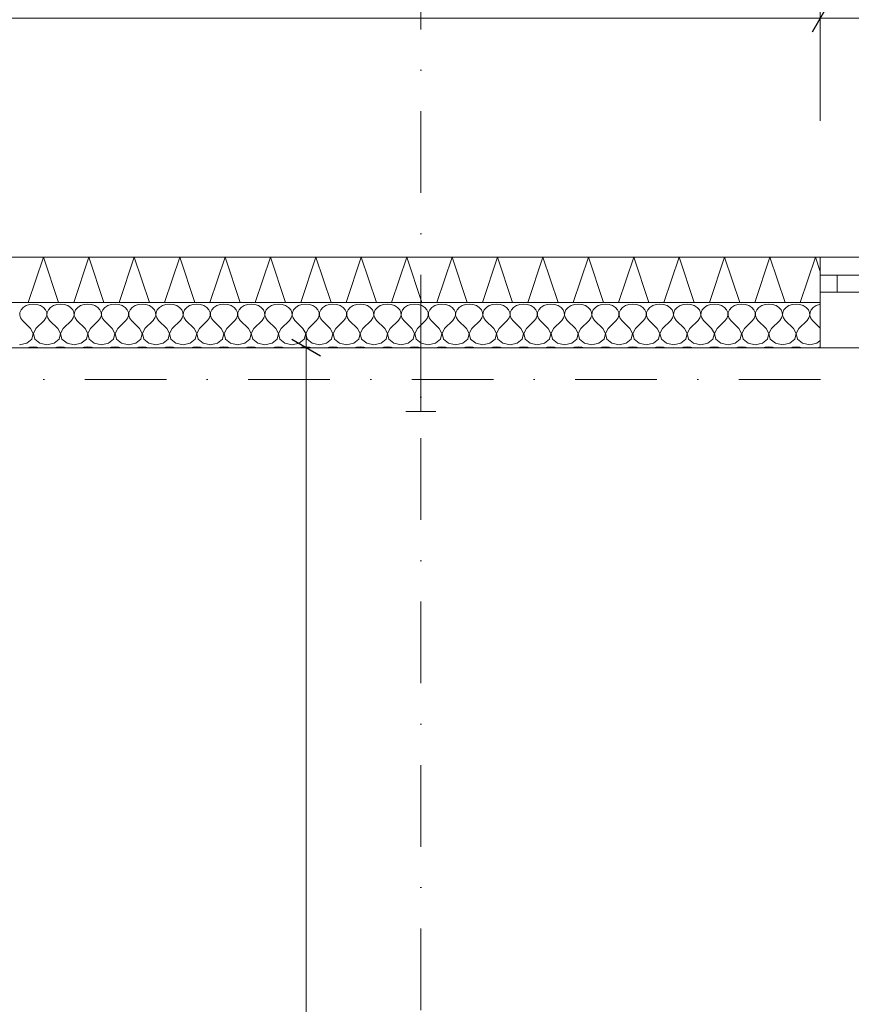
# Model space of a CAD drawing. Header units: millimetres. Extents: x 100377 to 152816, y -1988 to 13902.
# Tile 51 of 58: x 130589 to 132420, y 10391 to 12560. Entities that reach past the tile are written whole.
import ezdxf

# ---------------------------------------------------------------- set-up
doc = ezdxf.new("R2010")
doc.units = ezdxf.units.MM
doc.header["$MEASUREMENT"] = 0
doc.linetypes.add('Kropki i Kreski', pattern=[360, 180, -90, 0, -90])
for name, color, linetype, lineweight in [('Nowe_0_Nr_pióra__1', 7, 'Continuous', 13), ('Nowe_0_Nr_pióra__2', 251, 'Continuous', 13), ('Nowe_299-A Wymiary Opisy_Nr_pióra__1', 7, 'Continuous', 13), ('Nowe_299-A Wymiary Opisy_Nr_pióra__21', 7, 'Continuous', 25), ('Nowe_810-G Ogólne_Nr_pióra__1', 7, 'Continuous', 13)]:
    doc.layers.add(name, color=color, linetype=linetype, lineweight=lineweight)
doc.layers.add('Nowe_299-A Wymiary Opisy', color=7, linetype='Continuous')
doc.styles.add('STYL_AUTOMATYCZNY_1', font='txt')
doc.dimstyles.new('STYL_AUTOMATYCZNY__2', dxfattribs={"dimtxt": 200, "dimasz": 47.5, "dimexe": 0.18, "dimexo": 300, "dimgap": 0.09, "dimtad": 1, "dimtih": 1, "dimtoh": 1, "dimdec": 0, "dimlfac": 0.1, "dimzin": 0, "dimdsep": 46, "dimtxsty": 'STYL_AUTOMATYCZNY_1', "dimblk": 'ARROWHEAD_2', "dimblk1": 'ARROWHEAD_2', "dimblk2": 'ARROWHEAD_2', "dimcen": 0.09, "dimclrd": 7, "dimclre": 7, "dimclrt": 7, "dimadec": 1, "dimazin": 0, "dimtfac": 1, "dimtdec": 4, "dimtmove": 0, "dimatfit": 3, "dimfxl": 0, "dimtolj": 1, "dimtzin": 0, "dimarcsym": 0})
doc.dimstyles.new('STYL_AUTOMATYCZNY__4', dxfattribs={"dimtxt": 150, "dimasz": 47.5, "dimexe": 0.18, "dimexo": 300, "dimgap": 0.09, "dimtad": 1, "dimdec": 0, "dimlfac": 0.1, "dimzin": 0, "dimdsep": 46, "dimtxsty": 'STYL_AUTOMATYCZNY_1', "dimblk": 'ARROWHEAD_2', "dimblk1": 'ARROWHEAD_2', "dimblk2": 'ARROWHEAD_2', "dimcen": 0.09, "dimclrd": 7, "dimclre": 7, "dimclrt": 7, "dimadec": 1, "dimazin": 0, "dimtfac": 1, "dimtdec": 4, "dimtmove": 0, "dimatfit": 3, "dimfxl": 0, "dimtolj": 1, "dimtzin": 0, "dimarcsym": 0})

# ---------------------------------------------------------------- blocks, each defined once
blk = doc.blocks.new('*X42')
at = {"layer": 'Nowe_0_Nr_pióra__1', "color": 7, "linetype": 'Continuous', "lineweight": 13}
for p, q in [((130603.1, 11930.1), (130596.7, 11926.2)), ((130610.6, 11932.6), (130603.1, 11930.1)), ((130618.8, 11933.5), (130610.6, 11932.6)), ((130627, 11932.6), (130618.8, 11933.5)), ((130634.6, 11930.1), (130627, 11932.6)), ((130641, 11926.2), (130634.6, 11930.1)), ((130663.1, 11930.1), (130656.7, 11926.2)), ((130670.6, 11932.6), (130663.1, 11930.1)), ((130678.8, 11933.5), (130670.6, 11932.6)), ((130687, 11932.6), (130678.8, 11933.5)), ((130694.6, 11930.1), (130687, 11932.6)), ((130701, 11926.2), (130694.6, 11930.1)), ((130723.1, 11930.1), (130716.7, 11926.2)), ((130730.6, 11932.6), (130723.1, 11930.1)), ((130738.8, 11933.5), (130730.6, 11932.6)), ((130747, 11932.6), (130738.8, 11933.5)), ((130754.6, 11930.1), (130747, 11932.6)), ((130761, 11926.2), (130754.6, 11930.1)), ((130783.1, 11930.1), (130776.7, 11926.2)), ((130790.6, 11932.6), (130783.1, 11930.1)), ((130798.8, 11933.5), (130790.6, 11932.6)), ((130807, 11932.6), (130798.8, 11933.5)), ((130814.6, 11930.1), (130807, 11932.6)), ((130821, 11926.2), (130814.6, 11930.1)), ((130843.1, 11930.1), (130836.7, 11926.2)), ((130850.6, 11932.6), (130843.1, 11930.1)), ((130858.8, 11933.5), (130850.6, 11932.6)), ((130867, 11932.6), (130858.8, 11933.5)), ((130874.6, 11930.1), (130867, 11932.6)), ((130881, 11926.2), (130874.6, 11930.1)), ((130903.1, 11930.1), (130896.7, 11926.2)), ((130910.6, 11932.6), (130903.1, 11930.1)), ((130918.8, 11933.5), (130910.6, 11932.6)), ((130927, 11932.6), (130918.8, 11933.5)), ((130934.6, 11930.1), (130927, 11932.6)), ((130941, 11926.2), (130934.6, 11930.1)), ((130963.1, 11930.1), (130956.7, 11926.2)), ((130970.6, 11932.6), (130963.1, 11930.1)), ((130978.8, 11933.5), (130970.6, 11932.6)), ((130987, 11932.6), (130978.8, 11933.5)), ((130994.6, 11930.1), (130987, 11932.6)), ((131001, 11926.2), (130994.6, 11930.1)), ((131023.1, 11930.1), (131016.7, 11926.2)), ((131030.6, 11932.6), (131023.1, 11930.1)), ((131038.8, 11933.5), (131030.6, 11932.6)), ((131047, 11932.6), (131038.8, 11933.5)), ((131054.6, 11930.1), (131047, 11932.6)), ((131061, 11926.2), (131054.6, 11930.1)), ((131083.1, 11930.1), (131076.7, 11926.2)), ((131090.6, 11932.6), (131083.1, 11930.1)), ((131098.8, 11933.5), (131090.6, 11932.6)), ((131107, 11932.6), (131098.8, 11933.5)), ((131114.6, 11930.1), (131107, 11932.6)), ((131121, 11926.2), (131114.6, 11930.1)), ((131143.1, 11930.1), (131136.7, 11926.2)), ((131150.6, 11932.6), (131143.1, 11930.1)), ((131158.8, 11933.5), (131150.6, 11932.6)), ((131167, 11932.6), (131158.8, 11933.5)), ((131174.6, 11930.1), (131167, 11932.6)), ((131181, 11926.2), (131174.6, 11930.1)), ((131203.1, 11930.1), (131196.7, 11926.2)), ((131210.6, 11932.6), (131203.1, 11930.1)), ((131218.8, 11933.5), (131210.6, 11932.6)), ((131227, 11932.6), (131218.8, 11933.5)), ((131234.6, 11930.1), (131227, 11932.6)), ((131241, 11926.2), (131234.6, 11930.1)), ((131263.1, 11930.1), (131256.7, 11926.2)), ((131270.6, 11932.6), (131263.1, 11930.1)), ((131278.8, 11933.5), (131270.6, 11932.6)), ((131287, 11932.6), (131278.8, 11933.5)), ((131294.6, 11930.1), (131287, 11932.6)), ((131301, 11926.2), (131294.6, 11930.1)), ((131323.1, 11930.1), (131316.7, 11926.2)), ((131330.6, 11932.6), (131323.1, 11930.1)), ((131338.8, 11933.5), (131330.6, 11932.6)), ((131347, 11932.6), (131338.8, 11933.5)), ((131354.6, 11930.1), (131347, 11932.6)), ((131361, 11926.2), (131354.6, 11930.1)), ((131383.1, 11930.1), (131376.7, 11926.2)), ((131390.6, 11932.6), (131383.1, 11930.1)), ((131398.8, 11933.5), (131390.6, 11932.6)), ((131407, 11932.6), (131398.8, 11933.5)), ((131414.6, 11930.1), (131407, 11932.6)), ((131421, 11926.2), (131414.6, 11930.1)), ((131443.1, 11930.1), (131436.7, 11926.2)), ((131450.6, 11932.6), (131443.1, 11930.1)), ((131458.8, 11933.5), (131450.6, 11932.6)), ((131467, 11932.6), (131458.8, 11933.5)), ((131474.6, 11930.1), (131467, 11932.6)), ((131481, 11926.2), (131474.6, 11930.1)), ((131503.1, 11930.1), (131496.7, 11926.2)), ((131510.6, 11932.6), (131503.1, 11930.1)), ((131518.8, 11933.5), (131510.6, 11932.6)), ((131527, 11932.6), (131518.8, 11933.5)), ((131534.6, 11930.1), (131527, 11932.6)), ((131541, 11926.2), (131534.6, 11930.1)), ((131563.1, 11930.1), (131556.7, 11926.2)), ((131570.6, 11932.6), (131563.1, 11930.1)), ((131578.8, 11933.5), (131570.6, 11932.6)), ((131587, 11932.6), (131578.8, 11933.5)), ((131594.6, 11930.1), (131587, 11932.6)), ((131601, 11926.2), (131594.6, 11930.1)), ((131623.1, 11930.1), (131616.7, 11926.2)), ((131630.6, 11932.6), (131623.1, 11930.1)), ((131638.8, 11933.5), (131630.6, 11932.6)), ((131647, 11932.6), (131638.8, 11933.5)), ((131654.6, 11930.1), (131647, 11932.6)), ((131661, 11926.2), (131654.6, 11930.1)), ((131683.1, 11930.1), (131676.7, 11926.2)), ((131690.6, 11932.6), (131683.1, 11930.1)), ((131698.8, 11933.5), (131690.6, 11932.6)), ((131707, 11932.6), (131698.8, 11933.5)), ((131714.6, 11930.1), (131707, 11932.6)), ((131721, 11926.2), (131714.6, 11930.1)), ((131743.1, 11930.1), (131736.7, 11926.2)), ((131750.6, 11932.6), (131743.1, 11930.1)), ((131758.8, 11933.5), (131750.6, 11932.6)), ((131767, 11932.6), (131758.8, 11933.5)), ((131774.6, 11930.1), (131767, 11932.6)), ((131781, 11926.2), (131774.6, 11930.1)), ((131803.1, 11930.1), (131796.7, 11926.2)), ((131810.6, 11932.6), (131803.1, 11930.1)), ((131818.8, 11933.5), (131810.6, 11932.6)), ((131827, 11932.6), (131818.8, 11933.5)), ((131834.6, 11930.1), (131827, 11932.6)), ((131841, 11926.2), (131834.6, 11930.1)), ((131863.1, 11930.1), (131856.7, 11926.2)), ((131870.6, 11932.6), (131863.1, 11930.1)), ((131878.8, 11933.5), (131870.6, 11932.6)), ((131887, 11932.6), (131878.8, 11933.5)), ((131894.6, 11930.1), (131887, 11932.6)), ((131901, 11926.2), (131894.6, 11930.1)), ((131923.1, 11930.1), (131916.7, 11926.2)), ((131930.6, 11932.6), (131923.1, 11930.1)), ((131938.8, 11933.5), (131930.6, 11932.6)), ((131947, 11932.6), (131938.8, 11933.5)), ((131954.6, 11930.1), (131947, 11932.6)), ((131961, 11926.2), (131954.6, 11930.1)), ((131983.1, 11930.1), (131976.7, 11926.2)), ((131990.6, 11932.6), (131983.1, 11930.1)), ((131998.8, 11933.5), (131990.6, 11932.6)), ((132007, 11932.6), (131998.8, 11933.5)), ((132014.6, 11930.1), (132007, 11932.6)), ((132021, 11926.2), (132014.6, 11930.1)), ((132043.1, 11930.1), (132036.7, 11926.2)), ((132050.6, 11932.6), (132043.1, 11930.1)), ((132058.8, 11933.5), (132050.6, 11932.6)), ((132067, 11932.6), (132058.8, 11933.5)), ((132074.6, 11930.1), (132067, 11932.6)), ((132081, 11926.2), (132074.6, 11930.1)), ((132103.1, 11930.1), (132096.7, 11926.2)), ((132110.6, 11932.6), (132103.1, 11930.1)), ((132118.8, 11933.5), (132110.6, 11932.6)), ((132127, 11932.6), (132118.8, 11933.5)), ((132134.6, 11930.1), (132127, 11932.6)), ((132141, 11926.2), (132134.6, 11930.1)), ((132163.1, 11930.1), (132156.7, 11926.2)), ((132170.6, 11932.6), (132163.1, 11930.1)), ((132178.8, 11933.5), (132170.6, 11932.6)), ((132187, 11932.6), (132178.8, 11933.5)), ((132194.6, 11930.1), (132187, 11932.6)), ((132201, 11926.2), (132194.6, 11930.1)), ((132223.1, 11930.1), (132216.7, 11926.2)), ((132230.6, 11932.6), (132223.1, 11930.1)), ((132238.8, 11933.5), (132230.6, 11932.6)), ((132247, 11932.6), (132238.8, 11933.5)), ((132254.6, 11930.1), (132247, 11932.6)), ((132261, 11926.2), (132254.6, 11930.1)), ((132283.1, 11930.1), (132276.7, 11926.2)), ((132290.6, 11932.6), (132283.1, 11930.1)), ((132298.8, 11933.5), (132290.6, 11932.6)), ((132307, 11932.6), (132298.8, 11933.5)), ((132314.6, 11930.1), (132307, 11932.6)), ((132321, 11926.2), (132314.6, 11930.1)), ((132343.1, 11930.1), (132336.7, 11926.2)), ((132350.6, 11932.6), (132343.1, 11930.1)), ((132351.8, 11932.7), (132350.6, 11932.6)), ((130589.4, 11915.2), (130589, 11909)), ((130589, 11909), (130590.8, 11903)), ((130592, 11921.1), (130589.4, 11915.2)), ((130596.7, 11926.2), (130592, 11921.1)), ((130645.7, 11921.1), (130641, 11926.2)), ((130648.3, 11915.2), (130645.7, 11921.1)), ((130646.8, 11903), (130648.7, 11909)), ((130648.7, 11909), (130648.3, 11915.2)), ((130649.4, 11915.2), (130649, 11909)), ((130649, 11909), (130650.8, 11903)), ((130652, 11921.1), (130649.4, 11915.2)), ((130656.7, 11926.2), (130652, 11921.1)), ((130705.7, 11921.1), (130701, 11926.2)), ((130708.3, 11915.2), (130705.7, 11921.1)), ((130706.8, 11903), (130708.7, 11909)), ((130708.7, 11909), (130708.3, 11915.2)), ((130709.4, 11915.2), (130709, 11909)), ((130709, 11909), (130710.8, 11903)), ((130712, 11921.1), (130709.4, 11915.2)), ((130716.7, 11926.2), (130712, 11921.1)), ((130765.7, 11921.1), (130761, 11926.2)), ((130768.3, 11915.2), (130765.7, 11921.1)), ((130766.8, 11903), (130768.7, 11909)), ((130768.7, 11909), (130768.3, 11915.2)), ((130769.4, 11915.2), (130769, 11909)), ((130769, 11909), (130770.8, 11903)), ((130772, 11921.1), (130769.4, 11915.2)), ((130776.7, 11926.2), (130772, 11921.1)), ((130825.7, 11921.1), (130821, 11926.2)), ((130828.3, 11915.2), (130825.7, 11921.1)), ((130826.8, 11903), (130828.7, 11909)), ((130828.7, 11909), (130828.3, 11915.2)), ((130829.4, 11915.2), (130829, 11909)), ((130829, 11909), (130830.8, 11903)), ((130832, 11921.1), (130829.4, 11915.2)), ((130836.7, 11926.2), (130832, 11921.1)), ((130885.7, 11921.1), (130881, 11926.2)), ((130888.3, 11915.2), (130885.7, 11921.1)), ((130886.8, 11903), (130888.7, 11909)), ((130888.7, 11909), (130888.3, 11915.2)), ((130889.4, 11915.2), (130889, 11909)), ((130889, 11909), (130890.8, 11903)), ((130892, 11921.1), (130889.4, 11915.2)), ((130896.7, 11926.2), (130892, 11921.1)), ((130945.7, 11921.1), (130941, 11926.2)), ((130948.3, 11915.2), (130945.7, 11921.1)), ((130946.8, 11903), (130948.7, 11909)), ((130948.7, 11909), (130948.3, 11915.2)), ((130949.4, 11915.2), (130949, 11909)), ((130949, 11909), (130950.8, 11903)), ((130952, 11921.1), (130949.4, 11915.2)), ((130956.7, 11926.2), (130952, 11921.1)), ((131005.7, 11921.1), (131001, 11926.2)), ((131008.3, 11915.2), (131005.7, 11921.1)), ((131006.8, 11903), (131008.7, 11909)), ((131008.7, 11909), (131008.3, 11915.2)), ((131009.4, 11915.2), (131009, 11909)), ((131009, 11909), (131010.8, 11903)), ((131012, 11921.1), (131009.4, 11915.2)), ((131016.7, 11926.2), (131012, 11921.1)), ((131065.7, 11921.1), (131061, 11926.2)), ((131068.3, 11915.2), (131065.7, 11921.1)), ((131066.8, 11903), (131068.7, 11909)), ((131068.7, 11909), (131068.3, 11915.2)), ((131069.4, 11915.2), (131069, 11909)), ((131069, 11909), (131070.8, 11903)), ((131072, 11921.1), (131069.4, 11915.2)), ((131076.7, 11926.2), (131072, 11921.1)), ((131125.7, 11921.1), (131121, 11926.2)), ((131128.3, 11915.2), (131125.7, 11921.1)), ((131126.8, 11903), (131128.7, 11909)), ((131128.7, 11909), (131128.3, 11915.2)), ((131129.4, 11915.2), (131129, 11909)), ((131129, 11909), (131130.8, 11903)), ((131132, 11921.1), (131129.4, 11915.2)), ((131136.7, 11926.2), (131132, 11921.1)), ((131185.7, 11921.1), (131181, 11926.2)), ((131188.3, 11915.2), (131185.7, 11921.1)), ((131186.8, 11903), (131188.7, 11909)), ((131188.7, 11909), (131188.3, 11915.2)), ((131189.4, 11915.2), (131189, 11909)), ((131189, 11909), (131190.8, 11903)), ((131192, 11921.1), (131189.4, 11915.2)), ((131196.7, 11926.2), (131192, 11921.1)), ((131245.7, 11921.1), (131241, 11926.2)), ((131248.3, 11915.2), (131245.7, 11921.1)), ((131246.8, 11903), (131248.7, 11909)), ((131248.7, 11909), (131248.3, 11915.2)), ((131249.4, 11915.2), (131249, 11909)), ((131249, 11909), (131250.8, 11903)), ((131252, 11921.1), (131249.4, 11915.2)), ((131256.7, 11926.2), (131252, 11921.1)), ((131305.7, 11921.1), (131301, 11926.2)), ((131308.3, 11915.2), (131305.7, 11921.1)), ((131306.8, 11903), (131308.7, 11909)), ((131308.7, 11909), (131308.3, 11915.2)), ((131309.4, 11915.2), (131309, 11909)), ((131309, 11909), (131310.8, 11903)), ((131312, 11921.1), (131309.4, 11915.2)), ((131316.7, 11926.2), (131312, 11921.1)), ((131365.7, 11921.1), (131361, 11926.2)), ((131368.3, 11915.2), (131365.7, 11921.1)), ((131366.8, 11903), (131368.7, 11909)), ((131368.7, 11909), (131368.3, 11915.2)), ((131369.4, 11915.2), (131369, 11909)), ((131369, 11909), (131370.8, 11903)), ((131372, 11921.1), (131369.4, 11915.2)), ((131376.7, 11926.2), (131372, 11921.1)), ((131425.7, 11921.1), (131421, 11926.2)), ((131428.3, 11915.2), (131425.7, 11921.1)), ((131426.8, 11903), (131428.7, 11909)), ((131428.7, 11909), (131428.3, 11915.2)), ((131429.4, 11915.2), (131429, 11909)), ((131429, 11909), (131430.8, 11903)), ((131432, 11921.1), (131429.4, 11915.2)), ((131436.7, 11926.2), (131432, 11921.1)), ((131485.7, 11921.1), (131481, 11926.2)), ((131488.3, 11915.2), (131485.7, 11921.1)), ((131486.8, 11903), (131488.7, 11909)), ((131488.7, 11909), (131488.3, 11915.2)), ((131489.4, 11915.2), (131489, 11909)), ((131489, 11909), (131490.8, 11903)), ((131492, 11921.1), (131489.4, 11915.2)), ((131496.7, 11926.2), (131492, 11921.1)), ((131545.7, 11921.1), (131541, 11926.2)), ((131548.3, 11915.2), (131545.7, 11921.1)), ((131546.8, 11903), (131548.7, 11909)), ((131548.7, 11909), (131548.3, 11915.2)), ((131549.4, 11915.2), (131549, 11909)), ((131549, 11909), (131550.8, 11903)), ((131552, 11921.1), (131549.4, 11915.2)), ((131556.7, 11926.2), (131552, 11921.1)), ((131605.7, 11921.1), (131601, 11926.2)), ((131608.3, 11915.2), (131605.7, 11921.1)), ((131606.8, 11903), (131608.7, 11909)), ((131608.7, 11909), (131608.3, 11915.2)), ((131609.4, 11915.2), (131609, 11909)), ((131609, 11909), (131610.8, 11903)), ((131612, 11921.1), (131609.4, 11915.2)), ((131616.7, 11926.2), (131612, 11921.1)), ((131665.7, 11921.1), (131661, 11926.2)), ((131668.3, 11915.2), (131665.7, 11921.1)), ((131666.8, 11903), (131668.7, 11909)), ((131668.7, 11909), (131668.3, 11915.2)), ((131669.4, 11915.2), (131669, 11909)), ((131669, 11909), (131670.8, 11903)), ((131672, 11921.1), (131669.4, 11915.2)), ((131676.7, 11926.2), (131672, 11921.1)), ((131725.7, 11921.1), (131721, 11926.2)), ((131728.3, 11915.2), (131725.7, 11921.1)), ((131726.8, 11903), (131728.7, 11909)), ((131728.7, 11909), (131728.3, 11915.2)), ((131729.4, 11915.2), (131729, 11909)), ((131729, 11909), (131730.8, 11903)), ((131732, 11921.1), (131729.4, 11915.2)), ((131736.7, 11926.2), (131732, 11921.1)), ((131785.7, 11921.1), (131781, 11926.2)), ((131788.3, 11915.2), (131785.7, 11921.1)), ((131786.8, 11903), (131788.7, 11909)), ((131788.7, 11909), (131788.3, 11915.2)), ((131789.4, 11915.2), (131789, 11909)), ((131789, 11909), (131790.8, 11903)), ((131792, 11921.1), (131789.4, 11915.2)), ((131796.7, 11926.2), (131792, 11921.1)), ((131845.7, 11921.1), (131841, 11926.2)), ((131848.3, 11915.2), (131845.7, 11921.1)), ((131846.8, 11903), (131848.7, 11909)), ((131848.7, 11909), (131848.3, 11915.2)), ((131849.4, 11915.2), (131849, 11909)), ((131849, 11909), (131850.8, 11903)), ((131852, 11921.1), (131849.4, 11915.2)), ((131856.7, 11926.2), (131852, 11921.1)), ((131905.7, 11921.1), (131901, 11926.2)), ((131908.3, 11915.2), (131905.7, 11921.1)), ((131906.8, 11903), (131908.7, 11909)), ((131908.7, 11909), (131908.3, 11915.2)), ((131909.4, 11915.2), (131909, 11909)), ((131909, 11909), (131910.8, 11903)), ((131912, 11921.1), (131909.4, 11915.2)), ((131916.7, 11926.2), (131912, 11921.1)), ((131965.7, 11921.1), (131961, 11926.2)), ((131968.3, 11915.2), (131965.7, 11921.1)), ((131966.8, 11903), (131968.7, 11909)), ((131968.7, 11909), (131968.3, 11915.2)), ((131969.4, 11915.2), (131969, 11909)), ((131969, 11909), (131970.8, 11903)), ((131972, 11921.1), (131969.4, 11915.2)), ((131976.7, 11926.2), (131972, 11921.1)), ((132025.7, 11921.1), (132021, 11926.2)), ((132028.3, 11915.2), (132025.7, 11921.1)), ((132026.8, 11903), (132028.7, 11909)), ((132028.7, 11909), (132028.3, 11915.2)), ((132029.4, 11915.2), (132029, 11909)), ((132029, 11909), (132030.8, 11903)), ((132032, 11921.1), (132029.4, 11915.2)), ((132036.7, 11926.2), (132032, 11921.1)), ((132085.7, 11921.1), (132081, 11926.2)), ((132088.3, 11915.2), (132085.7, 11921.1)), ((132086.8, 11903), (132088.7, 11909)), ((132088.7, 11909), (132088.3, 11915.2)), ((132089.4, 11915.2), (132089, 11909)), ((132089, 11909), (132090.8, 11903)), ((132092, 11921.1), (132089.4, 11915.2)), ((132096.7, 11926.2), (132092, 11921.1)), ((132145.7, 11921.1), (132141, 11926.2)), ((132148.3, 11915.2), (132145.7, 11921.1)), ((132146.8, 11903), (132148.7, 11909)), ((132148.7, 11909), (132148.3, 11915.2)), ((132149.4, 11915.2), (132149, 11909)), ((132149, 11909), (132150.8, 11903)), ((132152, 11921.1), (132149.4, 11915.2)), ((132156.7, 11926.2), (132152, 11921.1)), ((132205.7, 11921.1), (132201, 11926.2)), ((132208.3, 11915.2), (132205.7, 11921.1)), ((132206.8, 11903), (132208.7, 11909)), ((132208.7, 11909), (132208.3, 11915.2)), ((132209.4, 11915.2), (132209, 11909)), ((132209, 11909), (132210.8, 11903)), ((132212, 11921.1), (132209.4, 11915.2)), ((132216.7, 11926.2), (132212, 11921.1)), ((132265.7, 11921.1), (132261, 11926.2)), ((132268.3, 11915.2), (132265.7, 11921.1)), ((132266.8, 11903), (132268.7, 11909)), ((132268.7, 11909), (132268.3, 11915.2)), ((132269.4, 11915.2), (132269, 11909)), ((132269, 11909), (132270.8, 11903)), ((132272, 11921.1), (132269.4, 11915.2)), ((132276.7, 11926.2), (132272, 11921.1)), ((132325.7, 11921.1), (132321, 11926.2)), ((132328.3, 11915.2), (132325.7, 11921.1)), ((132326.8, 11903), (132328.7, 11909)), ((132328.7, 11909), (132328.3, 11915.2)), ((132329.4, 11915.2), (132329, 11909)), ((132329, 11909), (132330.8, 11903)), ((132332, 11921.1), (132329.4, 11915.2)), ((132336.7, 11926.2), (132332, 11921.1)), ((130590.8, 11903), (130594.8, 11897.6)), ((130612.8, 11879.7), (130594.8, 11897.6)), ((130624.8, 11879.7), (130642.8, 11897.6)), ((130642.8, 11897.6), (130646.8, 11903)), ((130650.8, 11903), (130654.8, 11897.6)), ((130672.8, 11879.7), (130654.8, 11897.6)), ((130684.8, 11879.7), (130702.8, 11897.6)), ((130702.8, 11897.6), (130706.8, 11903)), ((130710.8, 11903), (130714.8, 11897.6)), ((130732.8, 11879.7), (130714.8, 11897.6)), ((130744.8, 11879.7), (130762.8, 11897.6)), ((130762.8, 11897.6), (130766.8, 11903)), ((130770.8, 11903), (130774.8, 11897.6)), ((130792.8, 11879.7), (130774.8, 11897.6)), ((130804.8, 11879.7), (130822.8, 11897.6)), ((130822.8, 11897.6), (130826.8, 11903)), ((130830.8, 11903), (130834.8, 11897.6)), ((130852.8, 11879.7), (130834.8, 11897.6)), ((130864.8, 11879.7), (130882.8, 11897.6)), ((130882.8, 11897.6), (130886.8, 11903)), ((130890.8, 11903), (130894.8, 11897.6)), ((130912.8, 11879.7), (130894.8, 11897.6)), ((130924.8, 11879.7), (130942.8, 11897.6)), ((130942.8, 11897.6), (130946.8, 11903)), ((130950.8, 11903), (130954.8, 11897.6)), ((130972.8, 11879.7), (130954.8, 11897.6)), ((130984.8, 11879.7), (131002.8, 11897.6)), ((131002.8, 11897.6), (131006.8, 11903)), ((131010.8, 11903), (131014.8, 11897.6)), ((131032.8, 11879.7), (131014.8, 11897.6)), ((131044.8, 11879.7), (131062.8, 11897.6)), ((131062.8, 11897.6), (131066.8, 11903)), ((131070.8, 11903), (131074.8, 11897.6)), ((131092.8, 11879.7), (131074.8, 11897.6)), ((131104.8, 11879.7), (131122.8, 11897.6)), ((131122.8, 11897.6), (131126.8, 11903)), ((131130.8, 11903), (131134.8, 11897.6)), ((131152.8, 11879.7), (131134.8, 11897.6)), ((131164.8, 11879.7), (131182.8, 11897.6)), ((131182.8, 11897.6), (131186.8, 11903)), ((131190.8, 11903), (131194.8, 11897.6)), ((131212.8, 11879.7), (131194.8, 11897.6)), ((131224.8, 11879.7), (131242.8, 11897.6)), ((131242.8, 11897.6), (131246.8, 11903)), ((131250.8, 11903), (131254.8, 11897.6)), ((131272.8, 11879.7), (131254.8, 11897.6)), ((131284.8, 11879.7), (131302.8, 11897.6)), ((131302.8, 11897.6), (131306.8, 11903)), ((131310.8, 11903), (131314.8, 11897.6)), ((131332.8, 11879.7), (131314.8, 11897.6)), ((131344.8, 11879.7), (131362.8, 11897.6)), ((131362.8, 11897.6), (131366.8, 11903)), ((131370.8, 11903), (131374.8, 11897.6)), ((131392.8, 11879.7), (131374.8, 11897.6)), ((131404.8, 11879.7), (131422.8, 11897.6)), ((131422.8, 11897.6), (131426.8, 11903)), ((131430.8, 11903), (131434.8, 11897.6)), ((131452.8, 11879.7), (131434.8, 11897.6)), ((131464.8, 11879.7), (131482.8, 11897.6)), ((131482.8, 11897.6), (131486.8, 11903)), ((131490.8, 11903), (131494.8, 11897.6)), ((131512.8, 11879.7), (131494.8, 11897.6)), ((131524.8, 11879.7), (131542.8, 11897.6)), ((131542.8, 11897.6), (131546.8, 11903)), ((131550.8, 11903), (131554.8, 11897.6)), ((131572.8, 11879.7), (131554.8, 11897.6)), ((131584.8, 11879.7), (131602.8, 11897.6)), ((131602.8, 11897.6), (131606.8, 11903)), ((131610.8, 11903), (131614.8, 11897.6)), ((131632.8, 11879.7), (131614.8, 11897.6)), ((131644.8, 11879.7), (131662.8, 11897.6)), ((131662.8, 11897.6), (131666.8, 11903)), ((131670.8, 11903), (131674.8, 11897.6)), ((131692.8, 11879.7), (131674.8, 11897.6)), ((131704.8, 11879.7), (131722.8, 11897.6)), ((131722.8, 11897.6), (131726.8, 11903)), ((131730.8, 11903), (131734.8, 11897.6)), ((131752.8, 11879.7), (131734.8, 11897.6)), ((131764.8, 11879.7), (131782.8, 11897.6)), ((131782.8, 11897.6), (131786.8, 11903)), ((131790.8, 11903), (131794.8, 11897.6)), ((131812.8, 11879.7), (131794.8, 11897.6)), ((131824.8, 11879.7), (131842.8, 11897.6)), ((131842.8, 11897.6), (131846.8, 11903)), ((131850.8, 11903), (131854.8, 11897.6)), ((131872.8, 11879.7), (131854.8, 11897.6)), ((131884.8, 11879.7), (131902.8, 11897.6)), ((131902.8, 11897.6), (131906.8, 11903)), ((131910.8, 11903), (131914.8, 11897.6)), ((131932.8, 11879.7), (131914.8, 11897.6)), ((131944.8, 11879.7), (131962.8, 11897.6)), ((131962.8, 11897.6), (131966.8, 11903)), ((131970.8, 11903), (131974.8, 11897.6)), ((131992.8, 11879.7), (131974.8, 11897.6)), ((132004.8, 11879.7), (132022.8, 11897.6)), ((132022.8, 11897.6), (132026.8, 11903)), ((132030.8, 11903), (132034.8, 11897.6)), ((132052.8, 11879.7), (132034.8, 11897.6)), ((132064.8, 11879.7), (132082.8, 11897.6)), ((132082.8, 11897.6), (132086.8, 11903)), ((132090.8, 11903), (132094.8, 11897.6)), ((132112.8, 11879.7), (132094.8, 11897.6)), ((132124.8, 11879.7), (132142.8, 11897.6)), ((132142.8, 11897.6), (132146.8, 11903)), ((132150.8, 11903), (132154.8, 11897.6)), ((132172.8, 11879.7), (132154.8, 11897.6)), ((132184.8, 11879.7), (132202.8, 11897.6)), ((132202.8, 11897.6), (132206.8, 11903)), ((132210.8, 11903), (132214.8, 11897.6)), ((132232.8, 11879.7), (132214.8, 11897.6)), ((132244.8, 11879.7), (132262.8, 11897.6)), ((132262.8, 11897.6), (132266.8, 11903)), ((132270.8, 11903), (132274.8, 11897.6)), ((132292.8, 11879.7), (132274.8, 11897.6)), ((132304.8, 11879.7), (132322.8, 11897.6)), ((132322.8, 11897.6), (132326.8, 11903)), ((132330.8, 11903), (132334.8, 11897.6)), ((132351.8, 11880.7), (132334.8, 11897.6)), ((130618.7, 11868.3), (130612.8, 11879.7)), ((130615.7, 11856.2), (130618.7, 11868.3)), ((130624.8, 11879.7), (130619, 11868.3)), ((130619, 11868.3), (130622, 11856.2)), ((130678.7, 11868.3), (130672.8, 11879.7)), ((130675.7, 11856.2), (130678.7, 11868.3)), ((130684.8, 11879.7), (130679, 11868.3)), ((130679, 11868.3), (130682, 11856.2)), ((130738.7, 11868.3), (130732.8, 11879.7)), ((130735.7, 11856.2), (130738.7, 11868.3)), ((130744.8, 11879.7), (130739, 11868.3)), ((130739, 11868.3), (130742, 11856.2)), ((130798.7, 11868.3), (130792.8, 11879.7)), ((130795.7, 11856.2), (130798.7, 11868.3)), ((130804.8, 11879.7), (130799, 11868.3)), ((130799, 11868.3), (130802, 11856.2)), ((130858.7, 11868.3), (130852.8, 11879.7)), ((130855.7, 11856.2), (130858.7, 11868.3)), ((130864.8, 11879.7), (130859, 11868.3)), ((130859, 11868.3), (130862, 11856.2)), ((130918.7, 11868.3), (130912.8, 11879.7)), ((130915.7, 11856.2), (130918.7, 11868.3)), ((130924.8, 11879.7), (130919, 11868.3)), ((130919, 11868.3), (130922, 11856.2)), ((130978.7, 11868.3), (130972.8, 11879.7)), ((130975.7, 11856.2), (130978.7, 11868.3)), ((130984.8, 11879.7), (130979, 11868.3)), ((130979, 11868.3), (130982, 11856.2)), ((131038.7, 11868.3), (131032.8, 11879.7)), ((131035.7, 11856.2), (131038.7, 11868.3)), ((131044.8, 11879.7), (131039, 11868.3)), ((131039, 11868.3), (131042, 11856.2)), ((131098.7, 11868.3), (131092.8, 11879.7)), ((131095.7, 11856.2), (131098.7, 11868.3)), ((131104.8, 11879.7), (131099, 11868.3)), ((131099, 11868.3), (131102, 11856.2)), ((131158.7, 11868.3), (131152.8, 11879.7)), ((131155.7, 11856.2), (131158.7, 11868.3)), ((131164.8, 11879.7), (131159, 11868.3)), ((131159, 11868.3), (131162, 11856.2)), ((131218.7, 11868.3), (131212.8, 11879.7)), ((131215.7, 11856.2), (131218.7, 11868.3)), ((131224.8, 11879.7), (131219, 11868.3)), ((131219, 11868.3), (131222, 11856.2)), ((131278.7, 11868.3), (131272.8, 11879.7)), ((131275.7, 11856.2), (131278.7, 11868.3)), ((131284.8, 11879.7), (131279, 11868.3)), ((131279, 11868.3), (131282, 11856.2)), ((131338.7, 11868.3), (131332.8, 11879.7)), ((131335.7, 11856.2), (131338.7, 11868.3)), ((131344.8, 11879.7), (131339, 11868.3)), ((131339, 11868.3), (131342, 11856.2)), ((131398.7, 11868.3), (131392.8, 11879.7)), ((131395.7, 11856.2), (131398.7, 11868.3)), ((131404.8, 11879.7), (131399, 11868.3)), ((131399, 11868.3), (131402, 11856.2)), ((131458.7, 11868.3), (131452.8, 11879.7)), ((131455.7, 11856.2), (131458.7, 11868.3)), ((131464.8, 11879.7), (131459, 11868.3)), ((131459, 11868.3), (131462, 11856.2)), ((131518.7, 11868.3), (131512.8, 11879.7)), ((131515.7, 11856.2), (131518.7, 11868.3)), ((131524.8, 11879.7), (131519, 11868.3)), ((131519, 11868.3), (131522, 11856.2)), ((131578.7, 11868.3), (131572.8, 11879.7)), ((131575.7, 11856.2), (131578.7, 11868.3)), ((131584.8, 11879.7), (131579, 11868.3)), ((131579, 11868.3), (131582, 11856.2)), ((131638.7, 11868.3), (131632.8, 11879.7)), ((131635.7, 11856.2), (131638.7, 11868.3)), ((131644.8, 11879.7), (131639, 11868.3)), ((131639, 11868.3), (131642, 11856.2)), ((131698.7, 11868.3), (131692.8, 11879.7)), ((131695.7, 11856.2), (131698.7, 11868.3)), ((131704.8, 11879.7), (131699, 11868.3)), ((131699, 11868.3), (131702, 11856.2)), ((131758.7, 11868.3), (131752.8, 11879.7)), ((131755.7, 11856.2), (131758.7, 11868.3)), ((131764.8, 11879.7), (131759, 11868.3)), ((131759, 11868.3), (131762, 11856.2)), ((131818.7, 11868.3), (131812.8, 11879.7)), ((131815.7, 11856.2), (131818.7, 11868.3)), ((131824.8, 11879.7), (131819, 11868.3)), ((131819, 11868.3), (131822, 11856.2)), ((131878.7, 11868.3), (131872.8, 11879.7)), ((131875.7, 11856.2), (131878.7, 11868.3)), ((131884.8, 11879.7), (131879, 11868.3)), ((131879, 11868.3), (131882, 11856.2)), ((131938.7, 11868.3), (131932.8, 11879.7)), ((131935.7, 11856.2), (131938.7, 11868.3)), ((131944.8, 11879.7), (131939, 11868.3)), ((131939, 11868.3), (131942, 11856.2)), ((131998.7, 11868.3), (131992.8, 11879.7)), ((131995.7, 11856.2), (131998.7, 11868.3)), ((132004.8, 11879.7), (131999, 11868.3)), ((131999, 11868.3), (132002, 11856.2)), ((132058.7, 11868.3), (132052.8, 11879.7)), ((132055.7, 11856.2), (132058.7, 11868.3)), ((132064.8, 11879.7), (132059, 11868.3)), ((132059, 11868.3), (132062, 11856.2)), ((132118.7, 11868.3), (132112.8, 11879.7)), ((132115.7, 11856.2), (132118.7, 11868.3)), ((132124.8, 11879.7), (132119, 11868.3)), ((132119, 11868.3), (132122, 11856.2)), ((132178.7, 11868.3), (132172.8, 11879.7)), ((132175.7, 11856.2), (132178.7, 11868.3)), ((132184.8, 11879.7), (132179, 11868.3)), ((132179, 11868.3), (132182, 11856.2)), ((132238.7, 11868.3), (132232.8, 11879.7)), ((132235.7, 11856.2), (132238.7, 11868.3)), ((132244.8, 11879.7), (132239, 11868.3)), ((132239, 11868.3), (132242, 11856.2)), ((132298.7, 11868.3), (132292.8, 11879.7)), ((132295.7, 11856.2), (132298.7, 11868.3)), ((132304.8, 11879.7), (132299, 11868.3)), ((132299, 11868.3), (132302, 11856.2)), ((130588.8, 11843.9), (130604.6, 11847.2)), ((130604.6, 11847.2), (130615.7, 11856.2)), ((130622, 11856.2), (130633.1, 11847.2)), ((130633.1, 11847.2), (130648.8, 11843.9)), ((130648.8, 11843.9), (130664.6, 11847.2)), ((130664.6, 11847.2), (130675.7, 11856.2)), ((130682, 11856.2), (130693.1, 11847.2)), ((130693.1, 11847.2), (130708.8, 11843.9)), ((130708.8, 11843.9), (130724.6, 11847.2)), ((130724.6, 11847.2), (130735.7, 11856.2)), ((130742, 11856.2), (130753.1, 11847.2)), ((130753.1, 11847.2), (130768.8, 11843.9)), ((130768.8, 11843.9), (130784.6, 11847.2)), ((130784.6, 11847.2), (130795.7, 11856.2)), ((130802, 11856.2), (130813.1, 11847.2)), ((130813.1, 11847.2), (130828.8, 11843.9)), ((130828.8, 11843.9), (130844.6, 11847.2)), ((130844.6, 11847.2), (130855.7, 11856.2)), ((130862, 11856.2), (130873.1, 11847.2)), ((130873.1, 11847.2), (130888.8, 11843.9)), ((130888.8, 11843.9), (130904.6, 11847.2)), ((130904.6, 11847.2), (130915.7, 11856.2)), ((130922, 11856.2), (130933.1, 11847.2)), ((130933.1, 11847.2), (130948.8, 11843.9)), ((130948.8, 11843.9), (130964.6, 11847.2)), ((130964.6, 11847.2), (130975.7, 11856.2)), ((130982, 11856.2), (130993.1, 11847.2)), ((130993.1, 11847.2), (131008.8, 11843.9)), ((131008.8, 11843.9), (131024.6, 11847.2)), ((131024.6, 11847.2), (131035.7, 11856.2)), ((131042, 11856.2), (131053.1, 11847.2)), ((131053.1, 11847.2), (131068.8, 11843.9)), ((131068.8, 11843.9), (131084.6, 11847.2)), ((131084.6, 11847.2), (131095.7, 11856.2)), ((131102, 11856.2), (131113.1, 11847.2)), ((131113.1, 11847.2), (131128.8, 11843.9)), ((131128.8, 11843.9), (131144.6, 11847.2)), ((131144.6, 11847.2), (131155.7, 11856.2)), ((131162, 11856.2), (131173.1, 11847.2)), ((131173.1, 11847.2), (131188.8, 11843.9)), ((131188.8, 11843.9), (131204.6, 11847.2)), ((131204.6, 11847.2), (131215.7, 11856.2)), ((131222, 11856.2), (131233.1, 11847.2)), ((131233.1, 11847.2), (131248.8, 11843.9)), ((131248.8, 11843.9), (131264.6, 11847.2)), ((131264.6, 11847.2), (131275.7, 11856.2)), ((131282, 11856.2), (131293.1, 11847.2)), ((131293.1, 11847.2), (131308.8, 11843.9)), ((131308.8, 11843.9), (131324.6, 11847.2)), ((131324.6, 11847.2), (131335.7, 11856.2)), ((131342, 11856.2), (131353.1, 11847.2)), ((131353.1, 11847.2), (131368.8, 11843.9)), ((131368.8, 11843.9), (131384.6, 11847.2)), ((131384.6, 11847.2), (131395.7, 11856.2)), ((131402, 11856.2), (131413.1, 11847.2)), ((131413.1, 11847.2), (131428.8, 11843.9)), ((131428.8, 11843.9), (131444.6, 11847.2)), ((131444.6, 11847.2), (131455.7, 11856.2)), ((131462, 11856.2), (131473.1, 11847.2)), ((131473.1, 11847.2), (131488.8, 11843.9)), ((131488.8, 11843.9), (131504.6, 11847.2)), ((131504.6, 11847.2), (131515.7, 11856.2)), ((131522, 11856.2), (131533.1, 11847.2)), ((131533.1, 11847.2), (131548.8, 11843.9)), ((131548.8, 11843.9), (131564.6, 11847.2)), ((131564.6, 11847.2), (131575.7, 11856.2)), ((131582, 11856.2), (131593.1, 11847.2)), ((131593.1, 11847.2), (131608.8, 11843.9)), ((131608.8, 11843.9), (131624.6, 11847.2)), ((131624.6, 11847.2), (131635.7, 11856.2)), ((131642, 11856.2), (131653.1, 11847.2)), ((131653.1, 11847.2), (131668.8, 11843.9)), ((131668.8, 11843.9), (131684.6, 11847.2)), ((131684.6, 11847.2), (131695.7, 11856.2)), ((131702, 11856.2), (131713.1, 11847.2)), ((131713.1, 11847.2), (131728.8, 11843.9)), ((131728.8, 11843.9), (131744.6, 11847.2)), ((131744.6, 11847.2), (131755.7, 11856.2)), ((131762, 11856.2), (131773.1, 11847.2)), ((131773.1, 11847.2), (131788.8, 11843.9)), ((131788.8, 11843.9), (131804.6, 11847.2)), ((131804.6, 11847.2), (131815.7, 11856.2)), ((131822, 11856.2), (131833.1, 11847.2)), ((131833.1, 11847.2), (131848.8, 11843.9)), ((131848.8, 11843.9), (131864.6, 11847.2)), ((131864.6, 11847.2), (131875.7, 11856.2)), ((131882, 11856.2), (131893.1, 11847.2)), ((131893.1, 11847.2), (131908.8, 11843.9)), ((131908.8, 11843.9), (131924.6, 11847.2)), ((131924.6, 11847.2), (131935.7, 11856.2)), ((131942, 11856.2), (131953.1, 11847.2)), ((131953.1, 11847.2), (131968.8, 11843.9)), ((131968.8, 11843.9), (131984.6, 11847.2)), ((131984.6, 11847.2), (131995.7, 11856.2)), ((132002, 11856.2), (132013.1, 11847.2)), ((132013.1, 11847.2), (132028.8, 11843.9)), ((132028.8, 11843.9), (132044.6, 11847.2)), ((132044.6, 11847.2), (132055.7, 11856.2)), ((132062, 11856.2), (132073.1, 11847.2)), ((132073.1, 11847.2), (132088.8, 11843.9)), ((132088.8, 11843.9), (132104.6, 11847.2)), ((132104.6, 11847.2), (132115.7, 11856.2)), ((132122, 11856.2), (132133.1, 11847.2)), ((132133.1, 11847.2), (132148.8, 11843.9)), ((132148.8, 11843.9), (132164.6, 11847.2)), ((132164.6, 11847.2), (132175.7, 11856.2)), ((132182, 11856.2), (132193.1, 11847.2)), ((132193.1, 11847.2), (132208.8, 11843.9)), ((132208.8, 11843.9), (132224.6, 11847.2)), ((132224.6, 11847.2), (132235.7, 11856.2)), ((132242, 11856.2), (132253.1, 11847.2)), ((132253.1, 11847.2), (132268.8, 11843.9)), ((132268.8, 11843.9), (132284.6, 11847.2)), ((132284.6, 11847.2), (132295.7, 11856.2)), ((132302, 11856.2), (132313.1, 11847.2)), ((132313.1, 11847.2), (132328.8, 11843.9)), ((132328.8, 11843.9), (132344.6, 11847.2)), ((132344.6, 11847.2), (132351.8, 11853.1)), ((130610.6, 11838.5), (130606.1, 11837)), ((130618.8, 11839.4), (130610.6, 11838.5)), ((130627, 11838.5), (130618.8, 11839.4)), ((130631.6, 11837), (130627, 11838.5)), ((130670.6, 11838.5), (130666.1, 11837)), ((130678.8, 11839.4), (130670.6, 11838.5)), ((130687, 11838.5), (130678.8, 11839.4)), ((130691.6, 11837), (130687, 11838.5)), ((130730.6, 11838.5), (130726.1, 11837)), ((130738.8, 11839.4), (130730.6, 11838.5)), ((130747, 11838.5), (130738.8, 11839.4)), ((130751.6, 11837), (130747, 11838.5)), ((130790.6, 11838.5), (130786.1, 11837)), ((130798.8, 11839.4), (130790.6, 11838.5)), ((130807, 11838.5), (130798.8, 11839.4)), ((130811.6, 11837), (130807, 11838.5)), ((130850.6, 11838.5), (130846.1, 11837)), ((130858.8, 11839.4), (130850.6, 11838.5)), ((130867, 11838.5), (130858.8, 11839.4)), ((130871.6, 11837), (130867, 11838.5)), ((130910.6, 11838.5), (130906.1, 11837)), ((130918.8, 11839.4), (130910.6, 11838.5)), ((130927, 11838.5), (130918.8, 11839.4)), ((130931.6, 11837), (130927, 11838.5)), ((130970.6, 11838.5), (130966.1, 11837)), ((130978.8, 11839.4), (130970.6, 11838.5)), ((130987, 11838.5), (130978.8, 11839.4)), ((130991.6, 11837), (130987, 11838.5)), ((131030.6, 11838.5), (131026.1, 11837)), ((131038.8, 11839.4), (131030.6, 11838.5)), ((131047, 11838.5), (131038.8, 11839.4)), ((131051.6, 11837), (131047, 11838.5)), ((131090.6, 11838.5), (131086.1, 11837)), ((131098.8, 11839.4), (131090.6, 11838.5)), ((131107, 11838.5), (131098.8, 11839.4)), ((131111.6, 11837), (131107, 11838.5)), ((131150.6, 11838.5), (131146.1, 11837)), ((131158.8, 11839.4), (131150.6, 11838.5)), ((131167, 11838.5), (131158.8, 11839.4)), ((131171.6, 11837), (131167, 11838.5)), ((131210.6, 11838.5), (131206.1, 11837)), ((131218.8, 11839.4), (131210.6, 11838.5)), ((131227, 11838.5), (131218.8, 11839.4)), ((131231.6, 11837), (131227, 11838.5)), ((131270.6, 11838.5), (131266.1, 11837)), ((131278.8, 11839.4), (131270.6, 11838.5)), ((131287, 11838.5), (131278.8, 11839.4)), ((131291.6, 11837), (131287, 11838.5)), ((131330.6, 11838.5), (131326.1, 11837)), ((131338.8, 11839.4), (131330.6, 11838.5)), ((131347, 11838.5), (131338.8, 11839.4)), ((131351.6, 11837), (131347, 11838.5)), ((131390.6, 11838.5), (131386.1, 11837)), ((131398.8, 11839.4), (131390.6, 11838.5)), ((131407, 11838.5), (131398.8, 11839.4)), ((131411.6, 11837), (131407, 11838.5)), ((131450.6, 11838.5), (131446.1, 11837)), ((131458.8, 11839.4), (131450.6, 11838.5)), ((131467, 11838.5), (131458.8, 11839.4)), ((131471.6, 11837), (131467, 11838.5)), ((131510.6, 11838.5), (131506.1, 11837)), ((131518.8, 11839.4), (131510.6, 11838.5)), ((131527, 11838.5), (131518.8, 11839.4)), ((131531.6, 11837), (131527, 11838.5)), ((131570.6, 11838.5), (131566.1, 11837)), ((131578.8, 11839.4), (131570.6, 11838.5)), ((131587, 11838.5), (131578.8, 11839.4)), ((131591.6, 11837), (131587, 11838.5)), ((131630.6, 11838.5), (131626.1, 11837)), ((131638.8, 11839.4), (131630.6, 11838.5)), ((131647, 11838.5), (131638.8, 11839.4)), ((131651.6, 11837), (131647, 11838.5)), ((131690.6, 11838.5), (131686.1, 11837)), ((131698.8, 11839.4), (131690.6, 11838.5)), ((131707, 11838.5), (131698.8, 11839.4)), ((131711.6, 11837), (131707, 11838.5)), ((131750.6, 11838.5), (131746.1, 11837)), ((131758.8, 11839.4), (131750.6, 11838.5)), ((131767, 11838.5), (131758.8, 11839.4)), ((131771.6, 11837), (131767, 11838.5)), ((131810.6, 11838.5), (131806.1, 11837)), ((131818.8, 11839.4), (131810.6, 11838.5)), ((131827, 11838.5), (131818.8, 11839.4)), ((131831.6, 11837), (131827, 11838.5)), ((131870.6, 11838.5), (131866.1, 11837)), ((131878.8, 11839.4), (131870.6, 11838.5)), ((131887, 11838.5), (131878.8, 11839.4)), ((131891.6, 11837), (131887, 11838.5)), ((131930.6, 11838.5), (131926.1, 11837)), ((131938.8, 11839.4), (131930.6, 11838.5)), ((131947, 11838.5), (131938.8, 11839.4)), ((131951.6, 11837), (131947, 11838.5)), ((131990.6, 11838.5), (131986.1, 11837)), ((131998.8, 11839.4), (131990.6, 11838.5)), ((132007, 11838.5), (131998.8, 11839.4)), ((132011.6, 11837), (132007, 11838.5)), ((132050.6, 11838.5), (132046.1, 11837)), ((132058.8, 11839.4), (132050.6, 11838.5)), ((132067, 11838.5), (132058.8, 11839.4)), ((132071.6, 11837), (132067, 11838.5)), ((132110.6, 11838.5), (132106.1, 11837)), ((132118.8, 11839.4), (132110.6, 11838.5)), ((132127, 11838.5), (132118.8, 11839.4)), ((132131.6, 11837), (132127, 11838.5)), ((132170.6, 11838.5), (132166.1, 11837)), ((132178.8, 11839.4), (132170.6, 11838.5)), ((132187, 11838.5), (132178.8, 11839.4)), ((132191.6, 11837), (132187, 11838.5)), ((132230.6, 11838.5), (132226.1, 11837)), ((132238.8, 11839.4), (132230.6, 11838.5)), ((132247, 11838.5), (132238.8, 11839.4)), ((132251.6, 11837), (132247, 11838.5)), ((132290.6, 11838.5), (132286.1, 11837)), ((132298.8, 11839.4), (132290.6, 11838.5)), ((132307, 11838.5), (132298.8, 11839.4)), ((132311.6, 11837), (132307, 11838.5)), ((132350.6, 11838.5), (132346.1, 11837)), ((132351.8, 11838.7), (132350.6, 11838.5))]:
    blk.add_line(p, q, dxfattribs=at)
blk = doc.blocks.new('Wypełnienie_21_1', base_point=(0, 0))
at = {"layer": 'Nowe_0_Nr_pióra__1', "color": 7, "linetype": 'Continuous', "lineweight": 13, "flags": 128}
blk.add_lwpolyline([(128694.9, 11837), (132351.8, 11837), (132351.8, 11937), (128694.9, 11937)], close=True, dxfattribs=at)
at = {"layer": 'Nowe_0_Nr_pióra__1', "color": 7, "linetype": 'Continuous', "lineweight": 13}
blk.add_blockref('*X42', (0, 0), dxfattribs=at)
blk = doc.blocks.new('*X64')
at = {"layer": 'Nowe_0_Nr_pióra__2', "color": 251, "linetype": 'Continuous', "lineweight": 13}
for p, q in [((130607.8, 11937), (130641.2, 12037)), ((130641.2, 12037), (130674.5, 11937)), ((130707.8, 11937), (130741.2, 12037)), ((130741.2, 12037), (130774.5, 11937)), ((130807.8, 11937), (130841.2, 12037)), ((130841.2, 12037), (130874.5, 11937)), ((130907.8, 11937), (130941.2, 12037)), ((130941.2, 12037), (130974.5, 11937)), ((131007.8, 11937), (131041.2, 12037)), ((131041.2, 12037), (131074.5, 11937)), ((131107.8, 11937), (131141.2, 12037)), ((131141.2, 12037), (131174.5, 11937)), ((131207.8, 11937), (131241.2, 12037)), ((131241.2, 12037), (131274.5, 11937)), ((131307.8, 11937), (131341.2, 12037)), ((131341.2, 12037), (131374.5, 11937)), ((131407.8, 11937), (131441.2, 12037)), ((131441.2, 12037), (131474.5, 11937)), ((131507.8, 11937), (131541.2, 12037)), ((131541.2, 12037), (131574.5, 11937)), ((131607.8, 11937), (131641.2, 12037)), ((131641.2, 12037), (131674.5, 11937)), ((131707.8, 11937), (131741.2, 12037)), ((131741.2, 12037), (131774.5, 11937)), ((131807.8, 11937), (131841.2, 12037)), ((131841.2, 12037), (131874.5, 11937)), ((131907.8, 11937), (131941.2, 12037)), ((131941.2, 12037), (131974.5, 11937)), ((132007.8, 11937), (132041.2, 12037)), ((132041.2, 12037), (132074.5, 11937)), ((132107.8, 11937), (132141.2, 12037)), ((132141.2, 12037), (132174.5, 11937)), ((132207.8, 11937), (132241.2, 12037)), ((132241.2, 12037), (132274.5, 11937)), ((132307.8, 11937), (132341.2, 12037)), ((132341.2, 12037), (132351.8, 12005.1))]:
    blk.add_line(p, q, dxfattribs=at)
blk = doc.blocks.new('Wypełnienie_32_1', base_point=(0, 0))
at = {"layer": 'Nowe_0_Nr_pióra__2', "color": 251, "linetype": 'Continuous', "lineweight": 13}
blk.add_blockref('*X64', (0, 0), dxfattribs=at)
blk = doc.blocks.new('*D116')
at = {"layer": 'Nowe_299-A Wymiary Opisy_Nr_pióra__1', "color": 7, "linetype": 'Continuous', "lineweight": 13}
for p, q in [((102464.4, 12337), (102464.4, 13054.5)), ((137460.4, 12337), (137460.4, 13054.5)), ((102433.8, 13007.6), (102464.4, 13007.6)), ((102464.4, 13007.6), (137460.4, 13007.6)), ((137460.4, 13007.6), (137491, 13007.6))]:
    blk.add_line(p, q, dxfattribs=at)
at = {"layer": 'Nowe_299-A Wymiary Opisy_Nr_pióra__21', "color": 7, "linetype": 'Continuous', "lineweight": 25}
for p, q in [((102482.4, 13038.9), (102446.4, 12976.4)), ((137442.4, 12976.4), (137478.4, 13038.9))]:
    blk.add_line(p, q, dxfattribs=at)
at = {"layer": 'Nowe_299-A Wymiary Opisy_Nr_pióra__1', "color": 7, "lineweight": 13, "insert": (119620.5, 13047.6), "char_height": 200, "attachment_point": 7, "style": 'STYL_AUTOMATYCZNY_1'}
blk.add_mtext('{\\A1;3\xa0500}', dxfattribs=at)
blk = doc.blocks.new('ARROWHEAD_2')
at = {"color": 0, "linetype": 'Continuous', "lineweight": 0}
for p, q in [((-0.378, -0.655), (0.378, 0.655)), ((0, 0), (-1, 0))]:
    blk.add_line(p, q, dxfattribs=at)
blk = doc.blocks.new('*D131')
at = {"layer": 'Nowe_299-A Wymiary Opisy_Nr_pióra__1', "color": 7, "linetype": 'Continuous', "lineweight": 13}
for p, q in [((124830.5, 12337), (124830.5, 12610.4)), ((132351.8, 12337), (132351.8, 12610.4)), ((124830.5, 12563.5), (132351.8, 12563.5))]:
    blk.add_line(p, q, dxfattribs=at)
at = {"layer": 'Nowe_299-A Wymiary Opisy_Nr_pióra__21', "color": 7, "linetype": 'Continuous', "lineweight": 25}
for p, q in [((124848.6, 12594.7), (124812.5, 12532.2)), ((132369.8, 12594.7), (132333.8, 12532.2))]:
    blk.add_line(p, q, dxfattribs=at)
at = {"layer": 'Nowe_299-A Wymiary Opisy_Nr_pióra__1', "color": 7, "lineweight": 13, "insert": (128363.5, 12603.5), "char_height": 200, "attachment_point": 7, "style": 'STYL_AUTOMATYCZNY_1'}
blk.add_mtext('{\\A1;752}', dxfattribs=at)
blk = doc.blocks.new('*D132')
at = {"layer": 'Nowe_299-A Wymiary Opisy_Nr_pióra__1', "color": 7, "linetype": 'Continuous', "lineweight": 13}
for p, q in [((132351.8, 12337), (132351.8, 12610.4)), ((133851.8, 12337), (133851.8, 12610.4)), ((132351.8, 12563.5), (133851.8, 12563.5))]:
    blk.add_line(p, q, dxfattribs=at)
at = {"layer": 'Nowe_299-A Wymiary Opisy_Nr_pióra__21', "color": 7, "linetype": 'Continuous', "lineweight": 25}
for p, q in [((132369.8, 12594.7), (132333.8, 12532.2)), ((133869.8, 12594.7), (133833.8, 12532.2))]:
    blk.add_line(p, q, dxfattribs=at)
at = {"layer": 'Nowe_299-A Wymiary Opisy_Nr_pióra__1', "color": 7, "lineweight": 13, "insert": (132874.1, 12603.5), "char_height": 200, "attachment_point": 7, "style": 'STYL_AUTOMATYCZNY_1'}
blk.add_mtext('{\\A1;150}', dxfattribs=at)
blk = doc.blocks.new('*D192')
at = {"layer": 'Nowe_299-A Wymiary Opisy_Nr_pióra__1', "color": 7, "linetype": 'Continuous', "lineweight": 13}
for p, q in [((131219.7, 11837), (131219.7, 11867.6)), ((131266.6, 11837), (131094.9, 11837)), ((131219.7, 6017), (131219.7, 11837)), ((131266.6, 6017), (131172.9, 6017))]:
    blk.add_line(p, q, dxfattribs=at)
at = {"layer": 'Nowe_299-A Wymiary Opisy_Nr_pióra__21', "color": 7, "linetype": 'Continuous', "lineweight": 25}
for p, q in [((131251, 11819), (131188.5, 11855.1)), ((131188.5, 6035.1), (131251, 5999))]:
    blk.add_line(p, q, dxfattribs=at)
at = {"layer": 'Nowe_299-A Wymiary Opisy_Nr_pióra__1', "color": 7, "lineweight": 13, "insert": (131189.7, 8756.3), "char_height": 150, "attachment_point": 7, "rotation": 90, "style": 'STYL_AUTOMATYCZNY_1'}
blk.add_mtext('{\\A1;582}', dxfattribs=at)

msp = doc.modelspace()

# ---------------------------------------------------------------- linework, layer by layer
at = {"layer": 'Nowe_810-G Ogólne_Nr_pióra__1', "color": 7, "linetype": 'Kropki i Kreski', "lineweight": 13}
for points in [[(131472.4, 13438.6), (131472.4, -1524.9)], [(100843.7, 11767), (139135.9, 11767)]]:
    msp.add_lwpolyline(points, dxfattribs=at)
at = {"layer": 'Nowe_810-G Ogólne_Nr_pióra__1', "color": 7, "linetype": 'Continuous', "lineweight": 13}
for points in [[(132664.8, 37), (137460.4, 37), (137460.4, 12037), (102464.4, 12037), (102464.4, 37), (127484, 37)], [(132351.8, 11937), (124830.5, 11937)], [(132716.2, 237), (137260.4, 237), (137260.4, 11837), (128694.9, 11837)], [(131439.4, 11837), (131505.4, 11837)], [(131472.4, 11837), (131472.4, 11697)], [(131439.4, 11697), (131505.4, 11697)]]:
    msp.add_lwpolyline(points, dxfattribs=at)
for points in [[(132351.8, 11837), (132351.8, 12037), (133851.8, 12037), (133851.8, 11837)], [(132351.8, 11959.9), (133851.8, 11959.9), (133851.8, 11997), (132351.8, 11997)], [(132388.9, 11997), (132351.8, 11997), (132351.8, 11959.9), (132388.9, 11959.9)]]:
    msp.add_lwpolyline(points, close=True, dxfattribs=at)

# ---------------------------------------------------------------- block references
at = {"layer": 'Nowe_0_Nr_pióra__1', "color": 7, "linetype": 'Continuous', "lineweight": 13}
msp.add_blockref('Wypełnienie_21_1', (0, 0), dxfattribs=at)
at = {"layer": 'Nowe_0_Nr_pióra__2', "color": 251, "linetype": 'Continuous', "lineweight": 13}
msp.add_blockref('Wypełnienie_32_1', (0, 0), dxfattribs=at)

# ---------------------------------------------------------------- dimensions: what is measured, and where the dimension line sits
at = {"layer": 'Nowe_299-A Wymiary Opisy', "color": 7, "linetype": 'Continuous', "lineweight": 13}
for base, p1, p2, picture, middle in [((137460.4, 13007.6), (102464.4, 12037), (137460.4, 12037), '*D116', (119964, 13147.6)), ((132351.8, 12563.5), (124830.5, 12037), (132351.8, 12037), '*D131', (128592.2, 12703.5)), ((133851.8, 12563.5), (132351.8, 12037), (133851.8, 12037), '*D132', (133102.9, 12703.5))]:
    dim = msp.add_linear_dim(base=base, p1=p1, p2=p2, dimstyle='STYL_AUTOMATYCZNY__2', dxfattribs=at)
    dim.commit()
    dim.dimension.update_dxf_attribs({"geometry": picture, "text_midpoint": middle, "dimtype": 160})
dim = msp.add_linear_dim(base=(131219.7, 11837), p1=(131176.5, 6017), p2=(130794.9, 11837), angle=90, dimstyle='STYL_AUTOMATYCZNY__4', dxfattribs=at)
dim.commit()
dim.dimension.update_dxf_attribs({"geometry": '*D192', "text_midpoint": (131114.7, 8927.8), "dimtype": 160, "text_rotation": 90})

doc.saveas('drawing.dxf')
